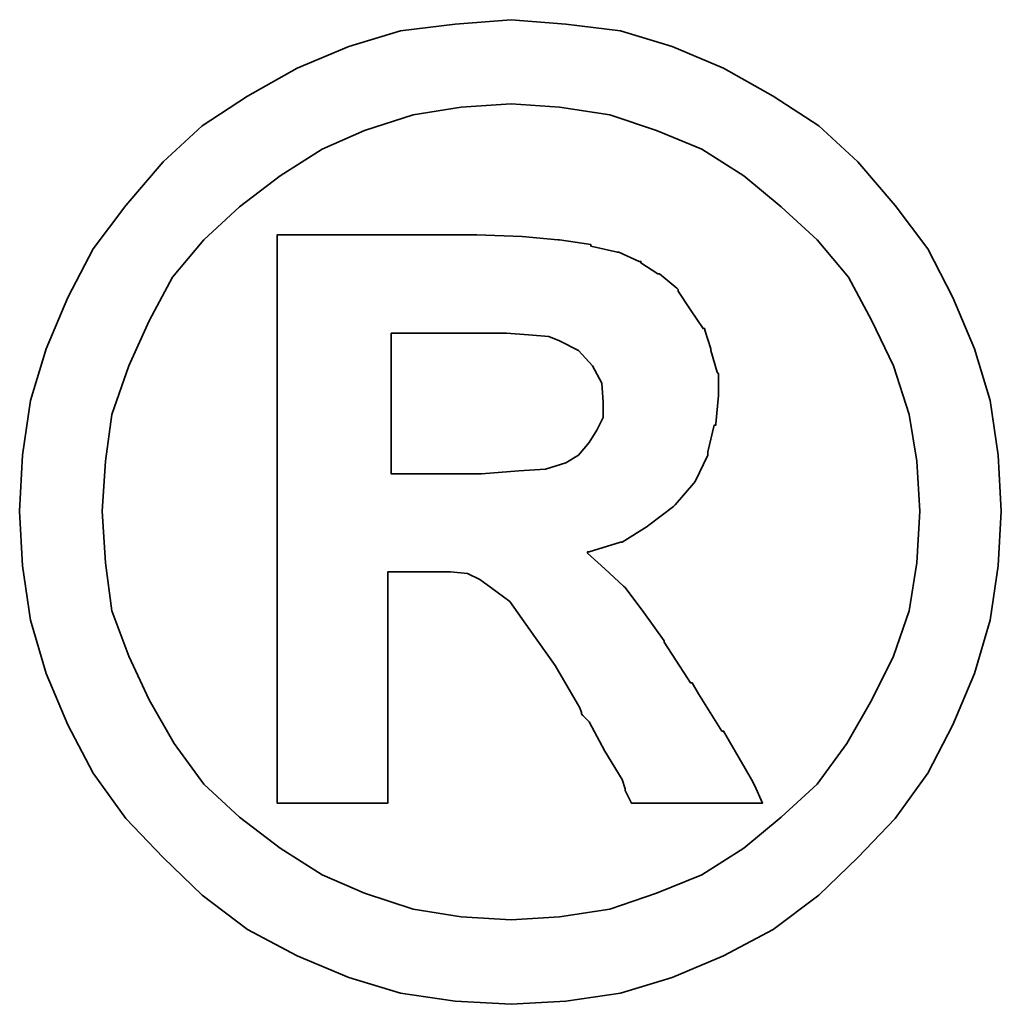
# Model space of a CAD drawing. Header units: millimetres. Extents: x -115 to 359, y -125 to 153.
# Tile 54 of 57: x 274.5 to 275.72, y 7.51 to 8.73. Entities that reach past the tile are written whole.
import ezdxf

# ---------------------------------------------------------------- set-up
doc = ezdxf.new("R2010")
doc.units = ezdxf.units.MM
doc.layers.add('DIM', color=4, linetype='Continuous')
doc.layers.add('layer 1', color=7, linetype='Continuous')

# ---------------------------------------------------------------- blocks, each defined once
blk = doc.blocks.new('TBI MOTION logo(完整正式版)')
at = {"layer": 'layer 1', "color": 22, "lineweight": 35}
for points, knots in [([(81.20634, 4.98624), (81.20634, 4.98624), (81.18649, 5.32862), (81.18649, 5.32862), (81.18649, 5.32862), (81.18649, 5.32862), (81.13886, 5.66206), (81.13886, 5.66206), (81.13886, 5.66206), (81.13886, 5.66206), (81.04359, 5.97764), (81.04359, 5.97764), (81.04359, 5.97764), (81.04359, 5.97764), (80.91061, 6.29124), (80.91061, 6.29124), (80.91061, 6.29124), (80.91061, 6.29124), (80.75778, 6.58697), (80.75778, 6.58697), (80.75778, 6.58697), (80.75778, 6.58697), (80.5593, 6.85294), (80.5593, 6.85294), (80.5593, 6.85294), (80.5593, 6.85294), (80.33105, 7.1189), (80.33105, 7.1189), (80.33105, 7.1189), (80.33105, 7.1189), (80.09287, 7.33921), (80.09287, 7.33921), (80.09287, 7.33921), (80.09287, 7.33921), (79.815, 7.51982), (79.815, 7.51982), (79.815, 7.51982), (79.815, 7.51982), (79.51133, 7.69051), (79.51133, 7.69051), (79.51133, 7.69051), (79.51133, 7.69051), (79.19773, 7.8235), (79.19773, 7.8235), (79.19773, 7.8235), (79.19773, 7.8235), (78.88215, 7.91877), (78.88215, 7.91877), (78.88215, 7.91877), (78.88215, 7.91877), (78.54871, 7.95846), (78.54871, 7.95846), (78.54871, 7.95846), (78.54871, 7.95846), (78.21526, 7.98625), (78.21526, 7.98625), (78.21526, 7.98625), (78.21526, 7.98625), (77.87388, 7.95846), (77.87388, 7.95846), (77.87388, 7.95846), (77.87388, 7.95846), (77.54044, 7.91877), (77.54044, 7.91877), (77.54044, 7.91877), (77.54044, 7.91877), (77.22485, 7.8235), (77.22485, 7.8235), (77.22485, 7.8235), (77.22485, 7.8235), (76.91027, 7.69051), (76.91027, 7.69051), (76.91027, 7.69051), (76.91027, 7.69051), (76.6056, 7.51982), (76.6056, 7.51982), (76.6056, 7.51982), (76.6056, 7.51982), (76.32972, 7.33921), (76.32972, 7.33921), (76.32972, 7.33921), (76.32972, 7.33921), (76.09154, 7.1189), (76.09154, 7.1189), (76.09154, 7.1189), (76.09154, 7.1189), (75.86329, 6.85294), (75.86329, 6.85294), (75.86329, 6.85294), (75.86329, 6.85294), (75.66382, 6.58697), (75.66382, 6.58697), (75.66382, 6.58697), (75.66382, 6.58697), (75.51099, 6.29124), (75.51099, 6.29124), (75.51099, 6.29124), (75.51099, 6.29124), (75.37702, 5.97764), (75.37702, 5.97764), (75.37702, 5.97764), (75.37702, 5.97764), (75.28175, 5.66206), (75.28175, 5.66206), (75.28175, 5.66206), (75.28175, 5.66206), (75.23411, 5.32862), (75.23411, 5.32862), (75.23411, 5.32862), (75.23411, 5.32862), (75.21625, 4.98624), (75.21625, 4.98624), (75.21625, 4.98624), (75.21625, 4.98624), (75.23411, 4.6528), (75.23411, 4.6528), (75.23411, 4.6528), (75.23411, 4.6528), (75.28175, 4.32035), (75.28175, 4.32035), (75.28175, 4.32035), (75.28175, 4.32035), (75.37702, 3.99583), (75.37702, 3.99583), (75.37702, 3.99583), (75.37702, 3.99583), (75.51099, 3.68224), (75.51099, 3.68224), (75.51099, 3.68224), (75.51099, 3.68224), (75.66382, 3.38749), (75.66382, 3.38749), (75.66382, 3.38749), (75.66382, 3.38749), (75.86329, 3.10963), (75.86329, 3.10963), (75.86329, 3.10963), (75.86329, 3.10963), (76.09154, 2.87145), (76.09154, 2.87145), (76.09154, 2.87145), (76.09154, 2.87145), (76.32972, 2.6432), (76.32972, 2.6432), (76.32972, 2.6432), (76.32972, 2.6432), (76.6056, 2.43381), (76.6056, 2.43381), (76.6056, 2.43381), (76.6056, 2.43381), (76.91027, 2.27205), (76.91027, 2.27205), (76.91027, 2.27205), (76.91027, 2.27205), (77.22485, 2.13906), (77.22485, 2.13906), (77.22485, 2.13906), (77.22485, 2.13906), (77.54044, 2.0438), (77.54044, 2.0438), (77.54044, 2.0438), (77.54044, 2.0438), (77.87388, 1.99616), (77.87388, 1.99616), (77.87388, 1.99616), (77.87388, 1.99616), (78.21526, 1.97631), (78.21526, 1.97631), (78.21526, 1.97631), (78.21526, 1.97631), (78.54871, 1.99616), (78.54871, 1.99616), (78.54871, 1.99616), (78.54871, 1.99616), (78.88215, 2.0438), (78.88215, 2.0438), (78.88215, 2.0438), (78.88215, 2.0438), (79.19773, 2.13906), (79.19773, 2.13906), (79.19773, 2.13906), (79.19773, 2.13906), (79.51133, 2.27205), (79.51133, 2.27205), (79.51133, 2.27205), (79.51133, 2.27205), (79.815, 2.43381), (79.815, 2.43381), (79.815, 2.43381), (79.815, 2.43381), (80.09287, 2.6432), (80.09287, 2.6432), (80.09287, 2.6432), (80.09287, 2.6432), (80.33105, 2.87145), (80.33105, 2.87145), (80.33105, 2.87145), (80.33105, 2.87145), (80.5593, 3.10963), (80.5593, 3.10963), (80.5593, 3.10963), (80.5593, 3.10963), (80.75778, 3.38749), (80.75778, 3.38749), (80.75778, 3.38749), (80.75778, 3.38749), (80.91061, 3.68224), (80.91061, 3.68224), (80.91061, 3.68224), (80.91061, 3.68224), (81.04359, 3.99583), (81.04359, 3.99583), (81.04359, 3.99583), (81.04359, 3.99583), (81.13886, 4.32035), (81.13886, 4.32035), (81.13886, 4.32035), (81.13886, 4.32035), (81.18649, 4.6528), (81.18649, 4.6528), (81.18649, 4.6528), (81.18649, 4.6528), (81.20634, 4.98624), (81.20634, 4.98624)], [0, 0, 0, 0, 0.0178571, 0.0178571, 0.0178571, 0.0178571, 0.0357143, 0.0357143, 0.0357143, 0.0357143, 0.0535714, 0.0535714, 0.0535714, 0.0535714, 0.0714286, 0.0714286, 0.0714286, 0.0714286, 0.0892857, 0.0892857, 0.0892857, 0.0892857, 0.1071429, 0.1071429, 0.1071429, 0.1071429, 0.125, 0.125, 0.125, 0.125, 0.1428571, 0.1428571, 0.1428571, 0.1428571, 0.1607143, 0.1607143, 0.1607143, 0.1607143, 0.1785714, 0.1785714, 0.1785714, 0.1785714, 0.1964286, 0.1964286, 0.1964286, 0.1964286, 0.2142857, 0.2142857, 0.2142857, 0.2142857, 0.2321429, 0.2321429, 0.2321429, 0.2321429, 0.25, 0.25, 0.25, 0.25, 0.2678571, 0.2678571, 0.2678571, 0.2678571, 0.2857143, 0.2857143, 0.2857143, 0.2857143, 0.3035714, 0.3035714, 0.3035714, 0.3035714, 0.3214286, 0.3214286, 0.3214286, 0.3214286, 0.3392857, 0.3392857, 0.3392857, 0.3392857, 0.3571429, 0.3571429, 0.3571429, 0.3571429, 0.375, 0.375, 0.375, 0.375, 0.3928571, 0.3928571, 0.3928571, 0.3928571, 0.4107143, 0.4107143, 0.4107143, 0.4107143, 0.4285714, 0.4285714, 0.4285714, 0.4285714, 0.4464286, 0.4464286, 0.4464286, 0.4464286, 0.4642857, 0.4642857, 0.4642857, 0.4642857, 0.4821429, 0.4821429, 0.4821429, 0.4821429, 0.5, 0.5, 0.5, 0.5, 0.5178571, 0.5178571, 0.5178571, 0.5178571, 0.5357143, 0.5357143, 0.5357143, 0.5357143, 0.5535714, 0.5535714, 0.5535714, 0.5535714, 0.5714286, 0.5714286, 0.5714286, 0.5714286, 0.5892857, 0.5892857, 0.5892857, 0.5892857, 0.6071429, 0.6071429, 0.6071429, 0.6071429, 0.625, 0.625, 0.625, 0.625, 0.6428571, 0.6428571, 0.6428571, 0.6428571, 0.6607143, 0.6607143, 0.6607143, 0.6607143, 0.6785714, 0.6785714, 0.6785714, 0.6785714, 0.6964286, 0.6964286, 0.6964286, 0.6964286, 0.7142857, 0.7142857, 0.7142857, 0.7142857, 0.7321429, 0.7321429, 0.7321429, 0.7321429, 0.75, 0.75, 0.75, 0.75, 0.7678571, 0.7678571, 0.7678571, 0.7678571, 0.7857143, 0.7857143, 0.7857143, 0.7857143, 0.8035714, 0.8035714, 0.8035714, 0.8035714, 0.8214286, 0.8214286, 0.8214286, 0.8214286, 0.8392857, 0.8392857, 0.8392857, 0.8392857, 0.8571429, 0.8571429, 0.8571429, 0.8571429, 0.875, 0.875, 0.875, 0.875, 0.8928571, 0.8928571, 0.8928571, 0.8928571, 0.9107143, 0.9107143, 0.9107143, 0.9107143, 0.9285714, 0.9285714, 0.9285714, 0.9285714, 0.9464286, 0.9464286, 0.9464286, 0.9464286, 0.9642857, 0.9642857, 0.9642857, 0.9642857, 0.9821429, 0.9821429, 0.9821429, 0.9821429, 1, 1, 1, 1]), ([(80.71014, 4.98624), (80.71014, 4.98624), (80.69129, 5.29091), (80.69129, 5.29091), (80.69129, 5.29091), (80.69129, 5.29091), (80.64464, 5.57672), (80.64464, 5.57672), (80.64464, 5.57672), (80.64464, 5.57672), (80.54937, 5.87245), (80.54937, 5.87245), (80.54937, 5.87245), (80.54937, 5.87245), (80.41639, 6.14833), (80.41639, 6.14833), (80.41639, 6.14833), (80.41639, 6.14833), (80.27349, 6.41429), (80.27349, 6.41429), (80.27349, 6.41429), (80.27349, 6.41429), (80.08295, 6.64255), (80.08295, 6.64255), (80.08295, 6.64255), (80.08295, 6.64255), (79.86264, 6.84301), (79.86264, 6.84301), (79.86264, 6.84301), (79.86264, 6.84301), (79.63439, 7.03355), (79.63439, 7.03355), (79.63439, 7.03355), (79.63439, 7.03355), (79.37835, 7.1963), (79.37835, 7.1963), (79.37835, 7.1963), (79.37835, 7.1963), (79.10246, 7.30944), (79.10246, 7.30944), (79.10246, 7.30944), (79.10246, 7.30944), (78.81665, 7.40471), (78.81665, 7.40471), (78.81665, 7.40471), (78.81665, 7.40471), (78.511, 7.45234), (78.511, 7.45234), (78.511, 7.45234), (78.511, 7.45234), (78.21526, 7.47219), (78.21526, 7.47219), (78.21526, 7.47219), (78.21526, 7.47219), (77.9106, 7.45234), (77.9106, 7.45234), (77.9106, 7.45234), (77.9106, 7.45234), (77.61685, 7.40471), (77.61685, 7.40471), (77.61685, 7.40471), (77.61685, 7.40471), (77.32012, 7.30944), (77.32012, 7.30944), (77.32012, 7.30944), (77.32012, 7.30944), (77.06309, 7.1963), (77.06309, 7.1963), (77.06309, 7.1963), (77.06309, 7.1963), (76.80606, 7.03355), (76.80606, 7.03355), (76.80606, 7.03355), (76.80606, 7.03355), (76.55797, 6.84301), (76.55797, 6.84301), (76.55797, 6.84301), (76.55797, 6.84301), (76.34063, 6.64255), (76.34063, 6.64255), (76.34063, 6.64255), (76.34063, 6.64255), (76.1491, 6.41429), (76.1491, 6.41429), (76.1491, 6.41429), (76.1491, 6.41429), (76.0062, 6.14833), (76.0062, 6.14833), (76.0062, 6.14833), (76.0062, 6.14833), (75.88314, 5.87245), (75.88314, 5.87245), (75.88314, 5.87245), (75.88314, 5.87245), (75.77794, 5.57672), (75.77794, 5.57672), (75.77794, 5.57672), (75.77794, 5.57672), (75.73924, 5.29091), (75.73924, 5.29091), (75.73924, 5.29091), (75.73924, 5.29091), (75.72039, 4.98624), (75.72039, 4.98624), (75.72039, 4.98624), (75.72039, 4.98624), (75.73924, 4.67165), (75.73924, 4.67165), (75.73924, 4.67165), (75.73924, 4.67165), (75.77794, 4.37791), (75.77794, 4.37791), (75.77794, 4.37791), (75.77794, 4.37791), (75.88314, 4.10102), (75.88314, 4.10102), (75.88314, 4.10102), (75.88314, 4.10102), (76.0062, 3.83407), (76.0062, 3.83407), (76.0062, 3.83407), (76.0062, 3.83407), (76.15902, 3.56811), (76.15902, 3.56811), (76.15902, 3.56811), (76.15902, 3.56811), (76.34063, 3.32001), (76.34063, 3.32001), (76.34063, 3.32001), (76.34063, 3.32001), (76.55797, 3.11955), (76.55797, 3.11955), (76.55797, 3.11955), (76.55797, 3.11955), (76.80606, 2.92901), (76.80606, 2.92901), (76.80606, 2.92901), (76.80606, 2.92901), (77.06309, 2.76725), (77.06309, 2.76725), (77.06309, 2.76725), (77.06309, 2.76725), (77.32012, 2.65412), (77.32012, 2.65412), (77.32012, 2.65412), (77.32012, 2.65412), (77.61685, 2.55786), (77.61685, 2.55786), (77.61685, 2.55786), (77.61685, 2.55786), (77.9106, 2.51022), (77.9106, 2.51022), (77.9106, 2.51022), (77.9106, 2.51022), (78.21526, 2.49137), (78.21526, 2.49137), (78.21526, 2.49137), (78.21526, 2.49137), (78.511, 2.51022), (78.511, 2.51022), (78.511, 2.51022), (78.511, 2.51022), (78.81665, 2.55786), (78.81665, 2.55786), (78.81665, 2.55786), (78.81665, 2.55786), (79.10246, 2.65412), (79.10246, 2.65412), (79.10246, 2.65412), (79.10246, 2.65412), (79.37835, 2.76725), (79.37835, 2.76725), (79.37835, 2.76725), (79.37835, 2.76725), (79.63439, 2.92901), (79.63439, 2.92901), (79.63439, 2.92901), (79.63439, 2.92901), (79.86264, 3.11955), (79.86264, 3.11955), (79.86264, 3.11955), (79.86264, 3.11955), (80.08295, 3.32001), (80.08295, 3.32001), (80.08295, 3.32001), (80.08295, 3.32001), (80.26356, 3.56811), (80.26356, 3.56811), (80.26356, 3.56811), (80.26356, 3.56811), (80.41639, 3.83407), (80.41639, 3.83407), (80.41639, 3.83407), (80.41639, 3.83407), (80.54937, 4.10102), (80.54937, 4.10102), (80.54937, 4.10102), (80.54937, 4.10102), (80.64464, 4.37791), (80.64464, 4.37791), (80.64464, 4.37791), (80.64464, 4.37791), (80.69129, 4.67165), (80.69129, 4.67165), (80.69129, 4.67165), (80.69129, 4.67165), (80.71014, 4.98624), (80.71014, 4.98624)], [0, 0, 0, 0, 0.0192308, 0.0192308, 0.0192308, 0.0192308, 0.0384615, 0.0384615, 0.0384615, 0.0384615, 0.0576923, 0.0576923, 0.0576923, 0.0576923, 0.0769231, 0.0769231, 0.0769231, 0.0769231, 0.0961538, 0.0961538, 0.0961538, 0.0961538, 0.1153846, 0.1153846, 0.1153846, 0.1153846, 0.1346154, 0.1346154, 0.1346154, 0.1346154, 0.1538462, 0.1538462, 0.1538462, 0.1538462, 0.1730769, 0.1730769, 0.1730769, 0.1730769, 0.1923077, 0.1923077, 0.1923077, 0.1923077, 0.2115385, 0.2115385, 0.2115385, 0.2115385, 0.2307692, 0.2307692, 0.2307692, 0.2307692, 0.25, 0.25, 0.25, 0.25, 0.2692308, 0.2692308, 0.2692308, 0.2692308, 0.2884615, 0.2884615, 0.2884615, 0.2884615, 0.3076923, 0.3076923, 0.3076923, 0.3076923, 0.3269231, 0.3269231, 0.3269231, 0.3269231, 0.3461538, 0.3461538, 0.3461538, 0.3461538, 0.3653846, 0.3653846, 0.3653846, 0.3653846, 0.3846154, 0.3846154, 0.3846154, 0.3846154, 0.4038462, 0.4038462, 0.4038462, 0.4038462, 0.4230769, 0.4230769, 0.4230769, 0.4230769, 0.4423077, 0.4423077, 0.4423077, 0.4423077, 0.4615385, 0.4615385, 0.4615385, 0.4615385, 0.4807692, 0.4807692, 0.4807692, 0.4807692, 0.5, 0.5, 0.5, 0.5, 0.5192308, 0.5192308, 0.5192308, 0.5192308, 0.5384615, 0.5384615, 0.5384615, 0.5384615, 0.5576923, 0.5576923, 0.5576923, 0.5576923, 0.5769231, 0.5769231, 0.5769231, 0.5769231, 0.5961538, 0.5961538, 0.5961538, 0.5961538, 0.6153846, 0.6153846, 0.6153846, 0.6153846, 0.6346154, 0.6346154, 0.6346154, 0.6346154, 0.6538462, 0.6538462, 0.6538462, 0.6538462, 0.6730769, 0.6730769, 0.6730769, 0.6730769, 0.6923077, 0.6923077, 0.6923077, 0.6923077, 0.7115385, 0.7115385, 0.7115385, 0.7115385, 0.7307692, 0.7307692, 0.7307692, 0.7307692, 0.75, 0.75, 0.75, 0.75, 0.7692308, 0.7692308, 0.7692308, 0.7692308, 0.7884615, 0.7884615, 0.7884615, 0.7884615, 0.8076923, 0.8076923, 0.8076923, 0.8076923, 0.8269231, 0.8269231, 0.8269231, 0.8269231, 0.8461538, 0.8461538, 0.8461538, 0.8461538, 0.8653846, 0.8653846, 0.8653846, 0.8653846, 0.8846154, 0.8846154, 0.8846154, 0.8846154, 0.9038462, 0.9038462, 0.9038462, 0.9038462, 0.9230769, 0.9230769, 0.9230769, 0.9230769, 0.9423077, 0.9423077, 0.9423077, 0.9423077, 0.9615385, 0.9615385, 0.9615385, 0.9615385, 0.9807692, 0.9807692, 0.9807692, 0.9807692, 1, 1, 1, 1]), ([(76.78721, 3.2823), (76.78721, 3.2823), (76.78721, 3.32001), (76.78721, 3.32001), (76.78721, 3.32001), (76.78721, 3.32001), (76.78721, 3.42422), (76.78721, 3.42422), (76.78721, 3.42422), (76.78721, 3.42422), (76.78721, 3.59689), (76.78721, 3.59689), (76.78721, 3.59689), (76.78721, 3.59689), (76.78721, 3.80529), (76.78721, 3.80529), (76.78721, 3.80529), (76.78721, 3.80529), (76.78721, 4.0524), (76.78721, 4.0524), (76.78721, 4.0524), (76.78721, 4.0524), (76.78721, 4.32035), (76.78721, 4.32035), (76.78721, 4.32035), (76.78721, 4.32035), (76.78721, 4.92868), (76.78721, 4.92868), (76.78721, 4.92868), (76.78721, 4.92868), (76.78721, 5.53801), (76.78721, 5.53801), (76.78721, 5.53801), (76.78721, 5.53801), (76.78721, 5.82482), (76.78721, 5.82482), (76.78721, 5.82482), (76.78721, 5.82482), (76.78721, 6.07291), (76.78721, 6.07291), (76.78721, 6.07291), (76.78721, 6.07291), (76.78721, 6.30017), (76.78721, 6.30017), (76.78721, 6.30017), (76.78721, 6.30017), (76.78721, 6.45399), (76.78721, 6.45399), (76.78721, 6.45399), (76.78721, 6.45399), (76.78721, 6.5572), (76.78721, 6.5572), (76.78721, 6.5572), (76.78721, 6.5572), (76.78721, 6.59689), (76.78721, 6.59689), (76.78721, 6.59689), (76.78721, 6.59689), (76.78721, 6.67232), (76.78721, 6.67232), (76.78721, 6.67232), (76.78721, 6.67232), (76.8537, 6.67232), (76.8537, 6.67232), (76.8537, 6.67232), (76.8537, 6.67232), (76.87355, 6.67232), (76.87355, 6.67232), (76.87355, 6.67232), (76.87355, 6.67232), (76.91027, 6.67232), (76.91027, 6.67232), (76.91027, 6.67232), (76.91027, 6.67232), (77.04424, 6.67232), (77.04424, 6.67232), (77.04424, 6.67232), (77.04424, 6.67232), (77.22485, 6.67232), (77.22485, 6.67232), (77.22485, 6.67232), (77.22485, 6.67232), (77.43524, 6.67232), (77.43524, 6.67232), (77.43524, 6.67232), (77.43524, 6.67232), (77.65357, 6.67232), (77.65357, 6.67232), (77.65357, 6.67232), (77.65357, 6.67232), (77.82625, 6.67232), (77.82625, 6.67232), (77.82625, 6.67232), (77.82625, 6.67232), (77.94037, 6.67232), (77.94037, 6.67232), (77.94037, 6.67232), (77.94037, 6.67232), (77.97709, 6.67232), (77.97709, 6.67232), (77.97709, 6.67232), (77.97709, 6.67232), (77.99694, 6.67232), (77.99694, 6.67232), (77.99694, 6.67232), (77.99694, 6.67232), (78.00686, 6.67232), (78.00686, 6.67232), (78.00686, 6.67232), (78.00686, 6.67232), (78.28275, 6.6624), (78.28275, 6.6624), (78.28275, 6.6624), (78.28275, 6.6624), (78.50107, 6.64255), (78.50107, 6.64255), (78.50107, 6.64255), (78.50107, 6.64255), (78.511, 6.64255), (78.511, 6.64255), (78.511, 6.64255), (78.511, 6.64255), (78.70154, 6.61476), (78.70154, 6.61476), (78.70154, 6.61476), (78.70154, 6.61476), (78.70154, 6.60483), (78.70154, 6.60483), (78.70154, 6.60483), (78.70154, 6.60483), (78.86429, 6.56713), (78.86429, 6.56713), (78.86429, 6.56713), (78.86429, 6.56713), (78.87223, 6.56713), (78.87223, 6.56713), (78.87223, 6.56713), (78.87223, 6.56713), (78.99727, 6.51056), (78.99727, 6.51056), (78.99727, 6.51056), (78.99727, 6.51056), (79.00719, 6.51056), (79.00719, 6.51056), (79.00719, 6.51056), (79.00719, 6.51056), (79.00719, 6.50162), (79.00719, 6.50162), (79.00719, 6.50162), (79.00719, 6.50162), (79.1104, 6.43415), (79.1104, 6.43415), (79.1104, 6.43415), (79.1104, 6.43415), (79.12132, 6.43415), (79.12132, 6.43415), (79.12132, 6.43415), (79.12132, 6.43415), (79.22552, 6.34781), (79.22552, 6.34781), (79.22552, 6.34781), (79.22552, 6.34781), (79.23544, 6.33888), (79.23544, 6.33888), (79.23544, 6.33888), (79.23544, 6.33888), (79.23544, 6.32895), (79.23544, 6.32895), (79.23544, 6.32895), (79.23544, 6.32895), (79.31087, 6.21483), (79.31087, 6.21483), (79.31087, 6.21483), (79.31087, 6.21483), (79.38629, 6.1007), (79.38629, 6.1007), (79.38629, 6.1007), (79.38629, 6.1007), (79.3972, 6.1007), (79.3972, 6.1007), (79.3972, 6.1007), (79.3972, 6.1007), (79.3972, 6.09078), (79.3972, 6.09078), (79.3972, 6.09078), (79.3972, 6.09078), (79.43392, 5.97764), (79.43392, 5.97764), (79.43392, 5.97764), (79.43392, 5.97764), (79.43392, 5.96772), (79.43392, 5.96772), (79.43392, 5.96772), (79.43392, 5.96772), (79.47362, 5.83474), (79.47362, 5.83474), (79.47362, 5.83474), (79.47362, 5.83474), (79.48156, 5.82482), (79.48156, 5.82482), (79.48156, 5.82482), (79.48156, 5.82482), (79.48156, 5.69977), (79.48156, 5.69977), (79.48156, 5.69977), (79.48156, 5.69977), (79.48156, 5.69183), (79.48156, 5.69183), (79.48156, 5.69183), (79.48156, 5.69183), (79.4637, 5.51915), (79.4637, 5.51915), (79.4637, 5.51915), (79.4637, 5.51915), (79.4637, 5.51122), (79.4637, 5.51122), (79.4637, 5.51122), (79.4637, 5.51122), (79.45377, 5.51122), (79.45377, 5.51122), (79.45377, 5.51122), (79.45377, 5.51122), (79.41507, 5.34847), (79.41507, 5.34847), (79.41507, 5.34847), (79.41507, 5.34847), (79.41507, 5.33854), (79.41507, 5.33854), (79.41507, 5.33854), (79.41507, 5.33854), (79.41507, 5.32862), (79.41507, 5.32862), (79.41507, 5.32862), (79.41507, 5.32862), (79.33865, 5.16785), (79.33865, 5.16785), (79.33865, 5.16785), (79.33865, 5.16785), (79.33071, 5.15693), (79.33071, 5.15693), (79.33071, 5.15693), (79.33071, 5.15693), (79.2156, 5.02495), (79.2156, 5.02495), (79.2156, 5.02495), (79.2156, 5.02495), (79.20567, 5.01502), (79.20567, 5.01502), (79.20567, 5.01502), (79.20567, 5.01502), (79.05483, 4.89991), (79.05483, 4.89991), (79.05483, 4.89991), (79.05483, 4.89991), (79.04491, 4.89197), (79.04491, 4.89197), (79.04491, 4.89197), (79.04491, 4.89197), (78.89208, 4.7967), (78.89208, 4.7967), (78.89208, 4.7967), (78.89208, 4.7967), (78.88215, 4.7967), (78.88215, 4.7967), (78.88215, 4.7967), (78.88215, 4.7967), (78.69161, 4.73913), (78.69161, 4.73913), (78.69161, 4.73913), (78.69161, 4.73913), (78.68169, 4.73913), (78.68169, 4.73913), (78.68169, 4.73913), (78.68169, 4.73913), (78.68169, 4.72921), (78.68169, 4.72921), (78.68169, 4.72921), (78.68169, 4.72921), (78.78688, 4.63394), (78.78688, 4.63394), (78.78688, 4.63394), (78.78688, 4.63394), (78.902, 4.52875), (78.902, 4.52875), (78.902, 4.52875), (78.902, 4.52875), (78.91093, 4.52081), (78.91093, 4.52081), (78.91093, 4.52081), (78.91093, 4.52081), (79.02506, 4.36798), (79.02506, 4.36798), (79.02506, 4.36798), (79.02506, 4.36798), (79.1501, 4.1953), (79.1501, 4.1953), (79.1501, 4.1953), (79.1501, 4.1953), (79.1501, 4.18736), (79.1501, 4.18736), (79.1501, 4.18736), (79.1501, 4.18736), (79.29201, 3.96705), (79.29201, 3.96705), (79.29201, 3.96705), (79.29201, 3.96705), (79.31087, 3.93828), (79.31087, 3.93828), (79.31087, 3.93828), (79.31087, 3.93828), (79.32079, 3.93828), (79.32079, 3.93828), (79.32079, 3.93828), (79.32079, 3.93828), (79.3585, 3.87178), (79.3585, 3.87178), (79.3585, 3.87178), (79.3585, 3.87178), (79.50141, 3.64353), (79.50141, 3.64353), (79.50141, 3.64353), (79.50141, 3.64353), (79.51133, 3.64353), (79.51133, 3.64353), (79.51133, 3.64353), (79.51133, 3.64353), (79.64431, 3.41528), (79.64431, 3.41528), (79.64431, 3.41528), (79.64431, 3.41528), (79.68202, 3.3478), (79.68202, 3.3478), (79.68202, 3.3478), (79.68202, 3.3478), (79.70187, 3.31009), (79.70187, 3.31009), (79.70187, 3.31009), (79.70187, 3.31009), (79.7495, 3.2049), (79.7495, 3.2049), (79.7495, 3.2049), (79.7495, 3.2049), (79.64431, 3.2049), (79.64431, 3.2049), (79.64431, 3.2049), (79.64431, 3.2049), (79.62546, 3.2049), (79.62546, 3.2049), (79.62546, 3.2049), (79.62546, 3.2049), (79.53912, 3.2049), (79.53912, 3.2049), (79.53912, 3.2049), (79.53912, 3.2049), (79.31087, 3.2049), (79.31087, 3.2049), (79.31087, 3.2049), (79.31087, 3.2049), (79.08262, 3.2049), (79.08262, 3.2049), (79.08262, 3.2049), (79.08262, 3.2049), (79.00719, 3.2049), (79.00719, 3.2049), (79.00719, 3.2049), (79.00719, 3.2049), (78.98735, 3.2049), (78.98735, 3.2049), (78.98735, 3.2049), (78.98735, 3.2049), (78.94964, 3.2049), (78.94964, 3.2049), (78.94964, 3.2049), (78.94964, 3.2049), (78.92979, 3.24459), (78.92979, 3.24459), (78.92979, 3.24459), (78.92979, 3.24459), (78.91093, 3.2823), (78.91093, 3.2823), (78.91093, 3.2823), (78.91093, 3.2823), (78.91093, 3.29223), (78.91093, 3.29223), (78.91093, 3.29223), (78.91093, 3.29223), (78.89208, 3.3478), (78.89208, 3.3478), (78.89208, 3.3478), (78.89208, 3.3478), (78.78688, 3.52048), (78.78688, 3.52048), (78.78688, 3.52048), (78.78688, 3.52048), (78.69161, 3.7001), (78.69161, 3.7001), (78.69161, 3.7001), (78.69161, 3.7001), (78.6539, 3.7388), (78.6539, 3.7388), (78.6539, 3.7388), (78.6539, 3.7388), (78.64398, 3.74873), (78.64398, 3.74873), (78.64398, 3.74873), (78.64398, 3.74873), (78.64398, 3.75766), (78.64398, 3.75766), (78.64398, 3.75766), (78.64398, 3.75766), (78.63405, 3.78644), (78.63405, 3.78644), (78.63405, 3.78644), (78.63405, 3.78644), (78.48321, 4.04347), (78.48321, 4.04347), (78.48321, 4.04347), (78.48321, 4.04347), (78.33038, 4.2618), (78.33038, 4.2618), (78.33038, 4.2618), (78.33038, 4.2618), (78.20732, 4.43447), (78.20732, 4.43447), (78.20732, 4.43447), (78.20732, 4.43447), (78.09221, 4.52081), (78.09221, 4.52081), (78.09221, 4.52081), (78.09221, 4.52081), (78.02472, 4.56845), (78.02472, 4.56845), (78.02472, 4.56845), (78.02472, 4.56845), (77.9493, 4.60616), (77.9493, 4.60616), (77.9493, 4.60616), (77.9493, 4.60616), (77.8451, 4.61608), (77.8451, 4.61608), (77.8451, 4.61608), (77.8451, 4.61608), (77.71113, 4.61608), (77.71113, 4.61608), (77.71113, 4.61608), (77.71113, 4.61608), (77.69128, 4.61608), (77.69128, 4.61608), (77.69128, 4.61608), (77.69128, 4.61608), (77.67342, 4.61608), (77.67342, 4.61608), (77.67342, 4.61608), (77.67342, 4.61608), (77.5583, 4.61608), (77.5583, 4.61608), (77.5583, 4.61608), (77.5583, 4.61608), (77.46303, 4.61608), (77.46303, 4.61608), (77.46303, 4.61608), (77.46303, 4.61608), (77.46303, 4.54761), (77.46303, 4.54761), (77.46303, 4.54761), (77.46303, 4.54761), (77.46303, 4.47318), (77.46303, 4.47318), (77.46303, 4.47318), (77.46303, 4.47318), (77.46303, 4.24294), (77.46303, 4.24294), (77.46303, 4.24294), (77.46303, 4.24294), (77.46303, 3.99583), (77.46303, 3.99583), (77.46303, 3.99583), (77.46303, 3.99583), (77.46303, 3.72888), (77.46303, 3.72888), (77.46303, 3.72888), (77.46303, 3.72888), (77.46303, 3.51055), (77.46303, 3.51055), (77.46303, 3.51055), (77.46303, 3.51055), (77.46303, 3.42422), (77.46303, 3.42422), (77.46303, 3.42422), (77.46303, 3.42422), (77.46303, 3.35773), (77.46303, 3.35773), (77.46303, 3.35773), (77.46303, 3.35773), (77.46303, 3.30017), (77.46303, 3.30017), (77.46303, 3.30017), (77.46303, 3.30017), (77.46303, 3.2823), (77.46303, 3.2823), (77.46303, 3.2823), (77.46303, 3.2823), (77.46303, 3.2049), (77.46303, 3.2049), (77.46303, 3.2049), (77.46303, 3.2049), (77.39753, 3.2049), (77.39753, 3.2049), (77.39753, 3.2049), (77.39753, 3.2049), (77.37768, 3.2049), (77.37768, 3.2049), (77.37768, 3.2049), (77.37768, 3.2049), (77.32012, 3.2049), (77.32012, 3.2049), (77.32012, 3.2049), (77.32012, 3.2049), (77.12165, 3.2049), (77.12165, 3.2049), (77.12165, 3.2049), (77.12165, 3.2049), (76.94897, 3.2049), (76.94897, 3.2049), (76.94897, 3.2049), (76.94897, 3.2049), (76.8924, 3.2049), (76.8924, 3.2049), (76.8924, 3.2049), (76.8924, 3.2049), (76.8537, 3.2049), (76.8537, 3.2049), (76.8537, 3.2049), (76.8537, 3.2049), (76.78721, 3.2049), (76.78721, 3.2049), (76.78721, 3.2049), (76.78721, 3.2049), (76.78721, 3.2823), (76.78721, 3.2823)], [0, 0, 0, 0, 0.0074074, 0.0074074, 0.0074074, 0.0074074, 0.0148148, 0.0148148, 0.0148148, 0.0148148, 0.0222222, 0.0222222, 0.0222222, 0.0222222, 0.0296296, 0.0296296, 0.0296296, 0.0296296, 0.037037, 0.037037, 0.037037, 0.037037, 0.0444444, 0.0444444, 0.0444444, 0.0444444, 0.0518519, 0.0518519, 0.0518519, 0.0518519, 0.0592593, 0.0592593, 0.0592593, 0.0592593, 0.0666667, 0.0666667, 0.0666667, 0.0666667, 0.0740741, 0.0740741, 0.0740741, 0.0740741, 0.0814815, 0.0814815, 0.0814815, 0.0814815, 0.0888889, 0.0888889, 0.0888889, 0.0888889, 0.0962963, 0.0962963, 0.0962963, 0.0962963, 0.1037037, 0.1037037, 0.1037037, 0.1037037, 0.1111111, 0.1111111, 0.1111111, 0.1111111, 0.1185185, 0.1185185, 0.1185185, 0.1185185, 0.1259259, 0.1259259, 0.1259259, 0.1259259, 0.1333333, 0.1333333, 0.1333333, 0.1333333, 0.1407407, 0.1407407, 0.1407407, 0.1407407, 0.1481481, 0.1481481, 0.1481481, 0.1481481, 0.1555556, 0.1555556, 0.1555556, 0.1555556, 0.162963, 0.162963, 0.162963, 0.162963, 0.1703704, 0.1703704, 0.1703704, 0.1703704, 0.1777778, 0.1777778, 0.1777778, 0.1777778, 0.1851852, 0.1851852, 0.1851852, 0.1851852, 0.1925926, 0.1925926, 0.1925926, 0.1925926, 0.2, 0.2, 0.2, 0.2, 0.2074074, 0.2074074, 0.2074074, 0.2074074, 0.2148148, 0.2148148, 0.2148148, 0.2148148, 0.2222222, 0.2222222, 0.2222222, 0.2222222, 0.2296296, 0.2296296, 0.2296296, 0.2296296, 0.237037, 0.237037, 0.237037, 0.237037, 0.2444444, 0.2444444, 0.2444444, 0.2444444, 0.2518519, 0.2518519, 0.2518519, 0.2518519, 0.2592593, 0.2592593, 0.2592593, 0.2592593, 0.2666667, 0.2666667, 0.2666667, 0.2666667, 0.2740741, 0.2740741, 0.2740741, 0.2740741, 0.2814815, 0.2814815, 0.2814815, 0.2814815, 0.2888889, 0.2888889, 0.2888889, 0.2888889, 0.2962963, 0.2962963, 0.2962963, 0.2962963, 0.3037037, 0.3037037, 0.3037037, 0.3037037, 0.3111111, 0.3111111, 0.3111111, 0.3111111, 0.3185185, 0.3185185, 0.3185185, 0.3185185, 0.3259259, 0.3259259, 0.3259259, 0.3259259, 0.3333333, 0.3333333, 0.3333333, 0.3333333, 0.3407407, 0.3407407, 0.3407407, 0.3407407, 0.3481481, 0.3481481, 0.3481481, 0.3481481, 0.3555556, 0.3555556, 0.3555556, 0.3555556, 0.362963, 0.362963, 0.362963, 0.362963, 0.3703704, 0.3703704, 0.3703704, 0.3703704, 0.3777778, 0.3777778, 0.3777778, 0.3777778, 0.3851852, 0.3851852, 0.3851852, 0.3851852, 0.3925926, 0.3925926, 0.3925926, 0.3925926, 0.4, 0.4, 0.4, 0.4, 0.4074074, 0.4074074, 0.4074074, 0.4074074, 0.4148148, 0.4148148, 0.4148148, 0.4148148, 0.4222222, 0.4222222, 0.4222222, 0.4222222, 0.4296296, 0.4296296, 0.4296296, 0.4296296, 0.437037, 0.437037, 0.437037, 0.437037, 0.4444444, 0.4444444, 0.4444444, 0.4444444, 0.4518519, 0.4518519, 0.4518519, 0.4518519, 0.4592593, 0.4592593, 0.4592593, 0.4592593, 0.4666667, 0.4666667, 0.4666667, 0.4666667, 0.4740741, 0.4740741, 0.4740741, 0.4740741, 0.4814815, 0.4814815, 0.4814815, 0.4814815, 0.4888889, 0.4888889, 0.4888889, 0.4888889, 0.4962963, 0.4962963, 0.4962963, 0.4962963, 0.5037037, 0.5037037, 0.5037037, 0.5037037, 0.5111111, 0.5111111, 0.5111111, 0.5111111, 0.5185185, 0.5185185, 0.5185185, 0.5185185, 0.5259259, 0.5259259, 0.5259259, 0.5259259, 0.5333333, 0.5333333, 0.5333333, 0.5333333, 0.5407407, 0.5407407, 0.5407407, 0.5407407, 0.5481481, 0.5481481, 0.5481481, 0.5481481, 0.5555556, 0.5555556, 0.5555556, 0.5555556, 0.562963, 0.562963, 0.562963, 0.562963, 0.5703704, 0.5703704, 0.5703704, 0.5703704, 0.5777778, 0.5777778, 0.5777778, 0.5777778, 0.5851852, 0.5851852, 0.5851852, 0.5851852, 0.5925926, 0.5925926, 0.5925926, 0.5925926, 0.6, 0.6, 0.6, 0.6, 0.6074074, 0.6074074, 0.6074074, 0.6074074, 0.6148148, 0.6148148, 0.6148148, 0.6148148, 0.6222222, 0.6222222, 0.6222222, 0.6222222, 0.6296296, 0.6296296, 0.6296296, 0.6296296, 0.637037, 0.637037, 0.637037, 0.637037, 0.6444444, 0.6444444, 0.6444444, 0.6444444, 0.6518519, 0.6518519, 0.6518519, 0.6518519, 0.6592593, 0.6592593, 0.6592593, 0.6592593, 0.6666667, 0.6666667, 0.6666667, 0.6666667, 0.6740741, 0.6740741, 0.6740741, 0.6740741, 0.6814815, 0.6814815, 0.6814815, 0.6814815, 0.6888889, 0.6888889, 0.6888889, 0.6888889, 0.6962963, 0.6962963, 0.6962963, 0.6962963, 0.7037037, 0.7037037, 0.7037037, 0.7037037, 0.7111111, 0.7111111, 0.7111111, 0.7111111, 0.7185185, 0.7185185, 0.7185185, 0.7185185, 0.7259259, 0.7259259, 0.7259259, 0.7259259, 0.7333333, 0.7333333, 0.7333333, 0.7333333, 0.7407407, 0.7407407, 0.7407407, 0.7407407, 0.7481481, 0.7481481, 0.7481481, 0.7481481, 0.7555556, 0.7555556, 0.7555556, 0.7555556, 0.762963, 0.762963, 0.762963, 0.762963, 0.7703704, 0.7703704, 0.7703704, 0.7703704, 0.7777778, 0.7777778, 0.7777778, 0.7777778, 0.7851852, 0.7851852, 0.7851852, 0.7851852, 0.7925926, 0.7925926, 0.7925926, 0.7925926, 0.8, 0.8, 0.8, 0.8, 0.8074074, 0.8074074, 0.8074074, 0.8074074, 0.8148148, 0.8148148, 0.8148148, 0.8148148, 0.8222222, 0.8222222, 0.8222222, 0.8222222, 0.8296296, 0.8296296, 0.8296296, 0.8296296, 0.837037, 0.837037, 0.837037, 0.837037, 0.8444444, 0.8444444, 0.8444444, 0.8444444, 0.8518519, 0.8518519, 0.8518519, 0.8518519, 0.8592593, 0.8592593, 0.8592593, 0.8592593, 0.8666667, 0.8666667, 0.8666667, 0.8666667, 0.8740741, 0.8740741, 0.8740741, 0.8740741, 0.8814815, 0.8814815, 0.8814815, 0.8814815, 0.8888889, 0.8888889, 0.8888889, 0.8888889, 0.8962963, 0.8962963, 0.8962963, 0.8962963, 0.9037037, 0.9037037, 0.9037037, 0.9037037, 0.9111111, 0.9111111, 0.9111111, 0.9111111, 0.9185185, 0.9185185, 0.9185185, 0.9185185, 0.9259259, 0.9259259, 0.9259259, 0.9259259, 0.9333333, 0.9333333, 0.9333333, 0.9333333, 0.9407407, 0.9407407, 0.9407407, 0.9407407, 0.9481481, 0.9481481, 0.9481481, 0.9481481, 0.9555556, 0.9555556, 0.9555556, 0.9555556, 0.962963, 0.962963, 0.962963, 0.962963, 0.9703704, 0.9703704, 0.9703704, 0.9703704, 0.9777778, 0.9777778, 0.9777778, 0.9777778, 0.9851852, 0.9851852, 0.9851852, 0.9851852, 0.9925926, 0.9925926, 0.9925926, 0.9925926, 1, 1, 1, 1]), ([(77.48288, 6.07291), (77.48288, 6.07291), (77.48288, 5.99551), (77.48288, 5.99551), (77.48288, 5.99551), (77.48288, 5.99551), (77.48288, 5.82482), (77.48288, 5.82482), (77.48288, 5.82482), (77.48288, 5.82482), (77.48288, 5.63328), (77.48288, 5.63328), (77.48288, 5.63328), (77.48288, 5.63328), (77.48288, 5.46358), (77.48288, 5.46358), (77.48288, 5.46358), (77.48288, 5.46358), (77.48288, 5.29091), (77.48288, 5.29091), (77.48288, 5.29091), (77.48288, 5.29091), (77.48288, 5.21449), (77.48288, 5.21449), (77.48288, 5.21449), (77.48288, 5.21449), (77.50074, 5.21449), (77.50074, 5.21449), (77.50074, 5.21449), (77.50074, 5.21449), (77.71113, 5.21449), (77.71113, 5.21449), (77.71113, 5.21449), (77.71113, 5.21449), (77.94037, 5.21449), (77.94037, 5.21449), (77.94037, 5.21449), (77.94037, 5.21449), (78.01579, 5.21449), (78.01579, 5.21449), (78.01579, 5.21449), (78.01579, 5.21449), (78.03465, 5.21449), (78.03465, 5.21449), (78.03465, 5.21449), (78.03465, 5.21449), (78.2629, 5.23335), (78.2629, 5.23335), (78.2629, 5.23335), (78.2629, 5.23335), (78.42565, 5.24327), (78.42565, 5.24327), (78.42565, 5.24327), (78.42565, 5.24327), (78.54871, 5.28098), (78.54871, 5.28098), (78.54871, 5.28098), (78.54871, 5.28098), (78.62611, 5.32862), (78.62611, 5.32862), (78.62611, 5.32862), (78.62611, 5.32862), (78.69161, 5.40503), (78.69161, 5.40503), (78.69161, 5.40503), (78.69161, 5.40503), (78.73925, 5.48145), (78.73925, 5.48145), (78.73925, 5.48145), (78.73925, 5.48145), (78.77696, 5.55885), (78.77696, 5.55885), (78.77696, 5.55885), (78.77696, 5.55885), (78.77696, 5.65214), (78.77696, 5.65214), (78.77696, 5.65214), (78.77696, 5.65214), (78.76902, 5.76726), (78.76902, 5.76726), (78.76902, 5.76726), (78.76902, 5.76726), (78.71146, 5.87245), (78.71146, 5.87245), (78.71146, 5.87245), (78.71146, 5.87245), (78.62611, 5.96772), (78.62611, 5.96772), (78.62611, 5.96772), (78.62611, 5.96772), (78.511, 6.02528), (78.511, 6.02528), (78.511, 6.02528), (78.511, 6.02528), (78.44451, 6.05306), (78.44451, 6.05306), (78.44451, 6.05306), (78.44451, 6.05306), (78.32046, 6.06299), (78.32046, 6.06299), (78.32046, 6.06299), (78.32046, 6.06299), (78.18748, 6.07291), (78.18748, 6.07291), (78.18748, 6.07291), (78.18748, 6.07291), (77.99694, 6.07291), (77.99694, 6.07291), (77.99694, 6.07291), (77.99694, 6.07291), (77.97709, 6.07291), (77.97709, 6.07291), (77.97709, 6.07291), (77.97709, 6.07291), (77.90167, 6.07291), (77.90167, 6.07291), (77.90167, 6.07291), (77.90167, 6.07291), (77.69128, 6.07291), (77.69128, 6.07291), (77.69128, 6.07291), (77.69128, 6.07291), (77.50074, 6.07291), (77.50074, 6.07291), (77.50074, 6.07291), (77.50074, 6.07291), (77.48288, 6.07291), (77.48288, 6.07291)], [0, 0, 0, 0, 0.03125, 0.03125, 0.03125, 0.03125, 0.0625, 0.0625, 0.0625, 0.0625, 0.09375, 0.09375, 0.09375, 0.09375, 0.125, 0.125, 0.125, 0.125, 0.15625, 0.15625, 0.15625, 0.15625, 0.1875, 0.1875, 0.1875, 0.1875, 0.21875, 0.21875, 0.21875, 0.21875, 0.25, 0.25, 0.25, 0.25, 0.28125, 0.28125, 0.28125, 0.28125, 0.3125, 0.3125, 0.3125, 0.3125, 0.34375, 0.34375, 0.34375, 0.34375, 0.375, 0.375, 0.375, 0.375, 0.40625, 0.40625, 0.40625, 0.40625, 0.4375, 0.4375, 0.4375, 0.4375, 0.46875, 0.46875, 0.46875, 0.46875, 0.5, 0.5, 0.5, 0.5, 0.53125, 0.53125, 0.53125, 0.53125, 0.5625, 0.5625, 0.5625, 0.5625, 0.59375, 0.59375, 0.59375, 0.59375, 0.625, 0.625, 0.625, 0.625, 0.65625, 0.65625, 0.65625, 0.65625, 0.6875, 0.6875, 0.6875, 0.6875, 0.71875, 0.71875, 0.71875, 0.71875, 0.75, 0.75, 0.75, 0.75, 0.78125, 0.78125, 0.78125, 0.78125, 0.8125, 0.8125, 0.8125, 0.8125, 0.84375, 0.84375, 0.84375, 0.84375, 0.875, 0.875, 0.875, 0.875, 0.90625, 0.90625, 0.90625, 0.90625, 0.9375, 0.9375, 0.9375, 0.9375, 0.96875, 0.96875, 0.96875, 0.96875, 1, 1, 1, 1])]:
    blk.add_open_spline(points, degree=3, knots=knots, dxfattribs=at)

msp = doc.modelspace()

# ---------------------------------------------------------------- block references
at = {"layer": 'DIM', "color": 7, "xscale": 0.2032335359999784, "yscale": 0.2032335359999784, "zscale": 0.2032335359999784}
msp.add_blockref('TBI MOTION logo(完整正式版)', (259.2174, 7.109), dxfattribs=at)

doc.saveas('drawing.dxf')
